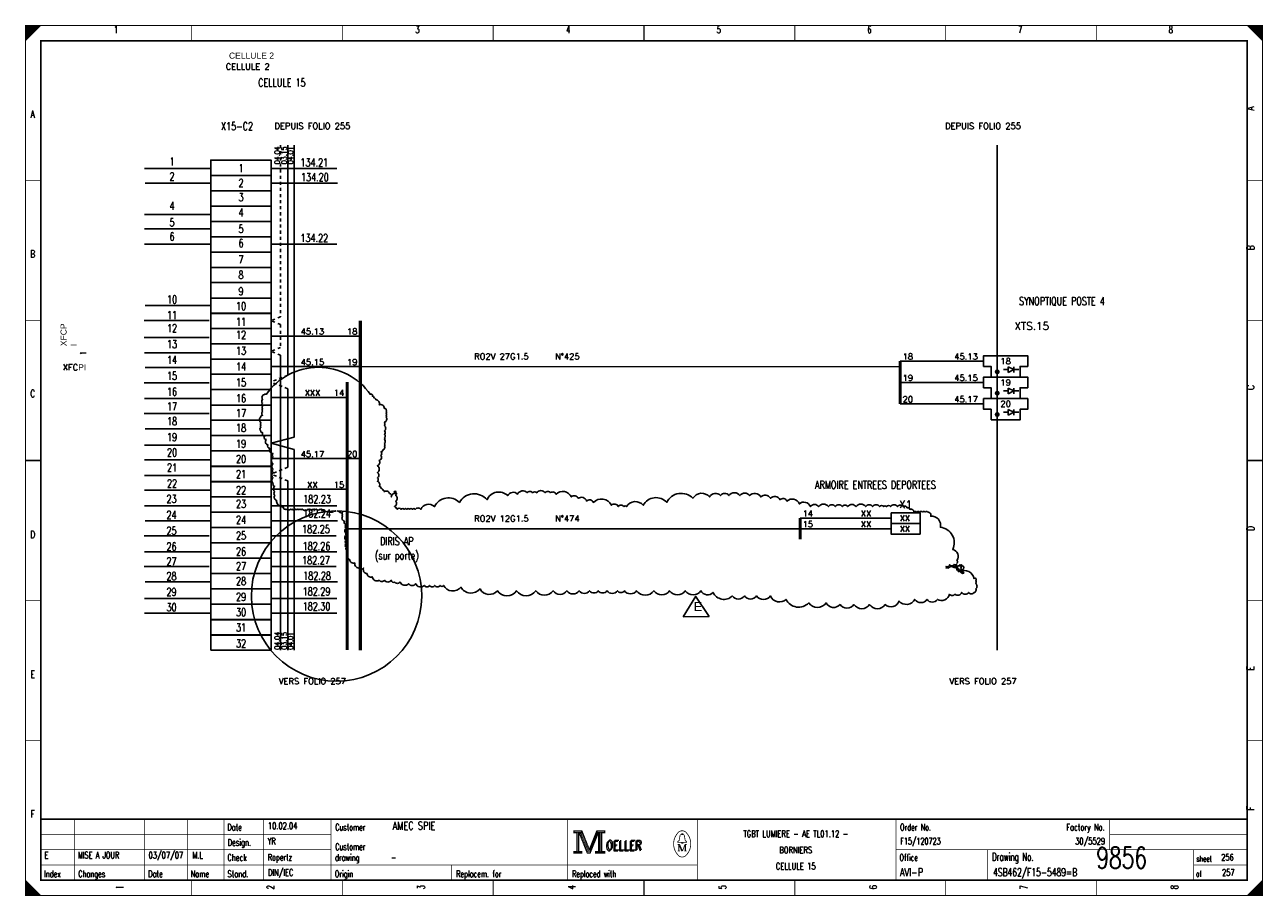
# Model space of a CAD drawing. Header units: centimetres. Extents: x 0 to 491, y -1040 to 69.
# Tile 17 of 181: x 300 to 341, y -1000 to -971. Entities that reach past the tile are written whole.
import ezdxf
from ezdxf.enums import TextEntityAlignment as Align

# ---------------------------------------------------------------- set-up
doc = ezdxf.new("R2010")
doc.units = ezdxf.units.CM
doc.header["$MEASUREMENT"] = 0
doc.linetypes.add('CONTINU', pattern=[0])
doc.linetypes.add('DISCONTINU', pattern=[0.15, 0.1, -0.05])
doc.layers.get('0').update_dxf_attribs({"color": 9, "linetype": 'CONTINUOUS'})
for name, color, linetype in [('POINTILLE', 5, 'DISCONTINU'), ('SCH-3', 3, 'CONTINU'), ('TEXTE', 3, 'CONTINUOUS'), ('TRAIFIN', 1, 'CONTINUOUS'), ('TRAIGROS', 2, 'CONTINUOUS'), ('TRAIMOY', 4, 'CONTINUOUS')]:
    doc.layers.add(name, color=color, linetype=linetype)
doc.styles.get("Standard").update_dxf_attribs({"font": 'romans.shx', "bigfont": 'TXT.shx'})

# ---------------------------------------------------------------- blocks, each defined once
blk = doc.blocks.new('BRND')
at = {"layer": 'TRAIFIN'}
for p, q in [((0.8, -5.47), (0.8, -3.59)), ((0.8, -3.59), (2.68, -4.53)), ((2.68, -5.47), (2.68, -3.59)), ((-0.73, -4.53), (0.8, -4.53)), ((2.68, -4.53), (0.8, -5.47)), ((2.68, -4.53), (4.27, -4.53))]:
    blk.add_line(p, q, dxfattribs=at)
at = {"layer": 'TRAIMOY'}
blk.add_lwpolyline([(-4.75, -7), (-4.75, -3.5), (-7.25, -3.5), (-7.25, 0), (7.25, 0), (7.25, -3.5), (4.75, -3.5), (4.75, -7)], close=True, dxfattribs=at)

msp = doc.modelspace()

# ---------------------------------------------------------------- linework, layer by layer
at = {"color": 0, "linetype": 'Continuous'}
for p, q in [((303.898, -976.186), (306.031, -976.186)), ((308.059, -976.186), (310.192, -976.186)), ((303.916, -976.67), (306.049, -976.67)), ((308.077, -976.67), (310.21, -976.67)), ((303.898, -977.691), (306.031, -977.691)), ((303.898, -978.158), (306.031, -978.158)), ((303.898, -978.66), (306.031, -978.66)), ((308.059, -978.66), (310.192, -978.66)), ((303.916, -980.676), (306.049, -980.676)), ((303.88, -981.161), (306.013, -981.161)), ((303.88, -981.716), (306.013, -981.716)), ((303.898, -982.218), (306.031, -982.218)), ((303.916, -982.702), (306.049, -982.702)), ((303.88, -983.204), (306.013, -983.204)), ((303.898, -983.723), (306.031, -983.723)), ((303.88, -984.207), (306.013, -984.207)), ((303.916, -984.709), (306.049, -984.709)), ((303.898, -985.247), (306.031, -985.247)), ((303.898, -985.73), (306.031, -985.73)), ((303.898, -986.246), (306.031, -986.246)), ((303.898, -986.726), (306.031, -986.726)), ((303.898, -987.238), (306.031, -987.238)), ((308.059, -987.238), (310.192, -987.238)), ((303.916, -987.722), (306.049, -987.722)), ((308.077, -987.722), (310.21, -987.722)), ((303.88, -988.223), (306.013, -988.223)), ((308.041, -988.223), (310.174, -988.223)), ((303.898, -988.743), (306.031, -988.743)), ((308.059, -988.743), (310.192, -988.743)), ((303.88, -989.227), (306.013, -989.227)), ((308.041, -989.227), (310.174, -989.227)), ((303.916, -989.729), (306.049, -989.729)), ((308.077, -989.729), (310.21, -989.729)), ((303.898, -990.266), (306.031, -990.266)), ((308.059, -990.266), (310.192, -990.266)), ((303.898, -990.75), (306.031, -990.75)), ((308.059, -990.75), (310.192, -990.75))]:
    msp.add_line(p, q, dxfattribs=at)
at = {"linetype": 'Continuous'}
for p, q in [((321.95, -990.199), (321.536, -990.873)), ((322.38, -990.858), (321.935, -990.199)), ((321.536, -990.873), (322.38, -990.858))]:
    msp.add_line(p, q, dxfattribs=at)
at = {"color": 0, "const_width": 0.025, "flags": 128}
for points in [[(300, -985.75), (300, -971.5), (340.5, -971.5), (340.5, -1000), (300, -1000), (300, -985.75)], [(300, -971.5), (300.5, -971.5), (300, -972), (300, -971.5)], [(300.025, -971.5), (300.025, -971.975), (300.05, -971.95), (300.05, -971.5), (300.075, -971.5), (300.075, -971.925), (300.1, -971.9), (300.1, -971.5), (300.125, -971.5), (300.125, -971.875), (300.15, -971.85), (300.15, -971.5), (300.175, -971.5), (300.175, -971.825), (300.2, -971.8)], [(300.2, -971.8), (300.2, -971.5), (300.225, -971.5), (300.225, -971.775), (300.25, -971.75), (300.25, -971.5), (300.275, -971.5), (300.275, -971.725), (300.3, -971.7), (300.3, -971.5), (300.325, -971.5), (300.325, -971.675), (300.35, -971.65), (300.35, -971.5), (300.375, -971.5)], [(300.375, -971.5), (300.375, -971.625), (300.4, -971.6), (300.4, -971.5), (300.425, -971.5), (300.425, -971.575), (300.45, -971.55), (300.45, -971.5), (300.475, -971.5), (300.475, -971.525)], [(340, -971.5), (340.5, -972), (340.475, -971.975), (340.475, -971.5), (340.45, -971.5), (340.45, -971.95), (340.425, -971.925), (340.425, -971.5), (340.4, -971.5), (340.4, -971.9), (340.375, -971.875), (340.375, -971.5), (340.35, -971.5), (340.35, -971.85), (340.325, -971.825)], [(340.15, -971.65), (340.15, -971.5), (340.125, -971.5), (340.125, -971.625), (340.1, -971.6), (340.1, -971.5), (340.075, -971.5), (340.075, -971.575), (340.05, -971.55), (340.05, -971.5), (340.025, -971.5), (340.025, -971.525)], [(340.325, -971.825), (340.325, -971.5), (340.3, -971.5), (340.3, -971.8), (340.275, -971.775), (340.275, -971.5), (340.25, -971.5), (340.25, -971.75), (340.225, -971.725), (340.225, -971.5), (340.2, -971.5), (340.2, -971.7), (340.175, -971.675), (340.175, -971.5), (340.15, -971.5)], [(317.95, -997.88), (317.95, -997.95), (318.05, -997.95), (318.05, -998.55), (317.95, -998.55), (317.95, -998.62), (318.22, -998.62), (318.22, -998.55), (318.12, -998.55), (318.12, -997.95), (318.22, -997.95), (318.22, -997.88), (317.95, -997.88)], [(318.07, -997.93), (318.07, -998.57), (318.1, -998.57), (318.1, -997.93)], [(318.22, -997.88), (318.46, -998.48), (318.7, -997.88)], [(318.7, -997.88), (318.7, -997.95), (318.8, -997.95), (318.8, -998.55), (318.7, -998.55), (318.7, -998.62), (318.97, -998.62), (318.97, -998.55), (318.87, -998.55), (318.87, -997.95), (318.97, -997.95), (318.97, -997.88), (318.7, -997.88)], [(318.78, -997.93), (318.78, -998.57), (318.83, -998.57), (318.83, -997.93), (318.85, -997.93), (318.85, -998.57)], [(318.12, -997.95), (318.39, -998.62), (318.49, -998.62), (318.76, -997.95)], [(318.18, -997.95), (318.42, -998.54), (318.46, -998.54)], [(318.22, -997.95), (318.44, -998.51), (318.47, -998.51)], [(318.46, -998.58), (318.49, -998.58), (318.74, -997.95)], [(318.46, -998.54), (318.48, -998.54), (318.72, -997.95)], [(318.76, -997.95), (318.76, -998.55), (318.66, -998.55), (318.66, -998.62), (318.71, -998.62)], [(321.48, -998.26), (321.35, -998.26), (321.35, -998.24), (321.4, -998.2), (321.43, -998.04)], [(321.39, -998.33), (321.39, -998.54), (321.35, -998.54)], [(321.39, -998.33), (321.48, -998.54), (321.51, -998.54)], [(321.48, -998.01), (321.48, -997.98), (321.52, -997.98), (321.52, -998.01)], [(321.52, -998.26), (321.65, -998.26), (321.65, -998.24), (321.6, -998.2), (321.57, -998.04)], [(300, -999.5), (300, -1000), (300.5, -1000), (300, -999.5), (300.025, -999.525), (300.025, -1000), (300.05, -1000), (300.05, -999.55), (300.075, -999.575), (300.075, -1000), (300.1, -1000), (300.1, -999.6), (300.125, -999.625), (300.125, -1000), (300.15, -1000)], [(340.475, -999.525), (340.475, -1000), (340.45, -1000), (340.45, -999.55), (340.425, -999.575), (340.425, -1000), (340.4, -1000), (340.4, -999.6), (340.375, -999.625), (340.375, -1000), (340.35, -1000), (340.35, -999.65), (340.325, -999.675), (340.325, -1000), (340.3, -1000)], [(300.15, -1000), (300.15, -999.65), (300.175, -999.675), (300.175, -1000), (300.2, -1000), (300.2, -999.7), (300.225, -999.725), (300.225, -1000), (300.25, -1000), (300.25, -999.75), (300.275, -999.775), (300.275, -1000), (300.3, -1000), (300.3, -999.8), (300.325, -999.825)], [(300.325, -999.825), (300.325, -1000), (300.35, -1000), (300.35, -999.85), (300.375, -999.875), (300.375, -1000), (300.4, -1000), (300.4, -999.9), (300.425, -999.925), (300.425, -1000), (300.45, -1000), (300.45, -999.95), (300.475, -999.975)], [(340.125, -999.875), (340.125, -1000), (340.1, -1000), (340.1, -999.9), (340.075, -999.925), (340.075, -1000), (340.05, -1000), (340.05, -999.95), (340.025, -999.975), (340.025, -1000)], [(340.3, -1000), (340.3, -999.7), (340.275, -999.725), (340.275, -1000), (340.25, -1000), (340.25, -999.75), (340.225, -999.775), (340.225, -1000), (340.2, -1000), (340.2, -999.8), (340.175, -999.825), (340.175, -1000), (340.15, -1000), (340.15, -999.85), (340.125, -999.875)]]:
    msp.add_lwpolyline(points, dxfattribs=at)
at = {"color": 0, "flags": 128}
for points, const_width in [([(300, -971.5), (340.5, -971.5), (340.5, -1000), (300, -1000)], 0.025), ([(300.5, -972), (340, -972), (340, -999.5), (300.5, -999.5)], 0.05), ([(300.5, -972), (340, -972), (340, -999.5), (300.5, -999.5)], 0.025), ([(317.97, -997.9), (318.2, -997.9), (318.2, -997.93), (317.97, -997.93)], 0.025), ([(318.72, -997.9), (318.95, -997.9), (318.95, -997.93), (318.72, -997.93)], 0.025), ([(321.48, -998.26), (321.52, -998.26), (321.52, -998.29), (321.48, -998.29)], 0.025), ([(317.97, -998.57), (318.2, -998.57), (318.2, -998.6), (317.97, -998.6)], 0.025), ([(318.68, -998.57), (318.95, -998.57), (318.95, -998.6), (318.68, -998.6)], 0.025)]:
    msp.add_lwpolyline(points, close=True, dxfattribs=dict(at, const_width=const_width))
at = {"color": 0}
for points, const_width in [([(305.438, -971.5), (305.438, -972)], 0.025), ([(310.375, -971.5), (310.375, -972)], 0.025), ([(315.312, -971.5), (315.312, -972)], 0.025), ([(320.25, -972), (320.25, -971.5)], 0.05), ([(320.25, -971.5), (320.25, -972)], 0.025), ([(325.188, -971.5), (325.188, -972)], 0.025), ([(330.125, -971.5), (330.125, -972)], 0.025), ([(335.062, -971.5), (335.062, -972)], 0.025), ([(300, -976.583), (300.5, -976.583)], 0.025), ([(340.5, -976.583), (340, -976.583)], 0.025), ([(300, -981.167), (300.5, -981.167)], 0.025), ([(340.5, -981.167), (340, -981.167)], 0.025), ([(300.5, -985.75), (300, -985.75)], 0.05), ([(300, -985.75), (300.5, -985.75)], 0.025), ([(340, -985.75), (340.5, -985.75)], 0.05), ([(340.5, -985.75), (340, -985.75)], 0.025), ([(300, -990.333), (300.5, -990.333)], 0.025), ([(340.5, -990.333), (340, -990.333)], 0.025), ([(300, -994.917), (300.5, -994.917)], 0.025), ([(340.5, -994.917), (340, -994.917)], 0.025), ([(340, -997.5), (300.5, -997.5)], 0.05), ([(301.6, -999.5), (301.6, -997.5)], 0.025), ([(303.9, -999.5), (303.9, -997.5)], 0.025), ([(305.3, -999.5), (305.3, -997.5)], 0.025), ([(306.5, -997.5), (306.5, -999.5)], 0.025), ([(307.8, -997.5), (307.8, -999.5)], 0.025), ([(310, -997.5), (310, -999.5)], 0.025), ([(317.75, -997.5), (317.75, -999.5)], 0.025), ([(322, -997.5), (322, -999.5)], 0.025), ([(328.5, -997.5), (328.5, -999.5)], 0.025), ([(335.5, -997.5), (335.5, -998.5)], 0.025), ([(318.47, -998.51), (318.7, -997.94)], 0.025), ([(300.5, -998), (310, -998)], 0.025), ([(318.15, -997.95), (318.4, -998.58)], 0.025), ([(321.35, -998.33), (321.42, -998.33)], 0.025), ([(321.42, -998.33), (321.51, -998.54)], 0.025), ([(321.46, -998.01), (321.55, -998.01)], 0.025), ([(321.51, -998.54), (321.59, -998.33)], 0.025), ([(321.59, -998.54), (321.59, -998.33)], 0.025), ([(321.59, -998.33), (321.65, -998.33)], 0.025), ([(321.61, -998.33), (321.61, -998.54)], 0.025), ([(335.5, -998), (340, -998)], 0.025), ([(300.5, -998.5), (310, -998.5)], 0.025), ([(318.4, -998.58), (318.46, -998.58)], 0.025), ([(321.39, -998.54), (321.43, -998.54)], 0.025), ([(321.65, -998.54), (321.57, -998.54)], 0.025), ([(328.5, -998.5), (340, -998.5)], 0.025), ([(331.5, -998.5), (331.5, -999.5)], 0.025), ([(338.25, -998.5), (338.25, -999.5)], 0.025), ([(300.5, -999), (322, -999)], 0.025), ([(313.95, -999), (313.95, -999.5)], 0.025), ([(338.25, -999), (340, -999)], 0.025), ([(305.438, -1000), (305.438, -999.5)], 0.025), ([(310.375, -1000), (310.375, -999.5)], 0.025), ([(315.312, -1000), (315.312, -999.5)], 0.025), ([(320.25, -999.5), (320.25, -1000)], 0.05), ([(320.25, -1000), (320.25, -999.5)], 0.025), ([(325.188, -1000), (325.188, -999.5)], 0.025), ([(330.125, -1000), (330.125, -999.5)], 0.025), ([(335.062, -1000), (335.062, -999.5)], 0.025), ([(340.5, -999.5), (340, -1000)], 0.025), ([(300.475, -1000), (300.475, -999.975)], 0.025)]:
    msp.add_lwpolyline(points, dxfattribs=dict(at, const_width=const_width))
at = {"color": 0, "linetype": 'Continuous'}
for points in [[(306.066, -976.41), (306.066, -975.908), (308.038, -975.908), (308.038, -976.41)], [(306.066, -976.912), (306.066, -976.41), (308.038, -976.41), (308.038, -976.912)], [(306.066, -977.414), (306.066, -976.912), (308.038, -976.912), (308.038, -977.414)], [(306.066, -977.916), (306.066, -977.414), (308.038, -977.414), (308.038, -977.916)], [(306.066, -978.418), (306.066, -977.916), (308.038, -977.916), (308.038, -978.418)], [(306.066, -978.92), (306.066, -978.418), (308.038, -978.418), (308.038, -978.92)], [(306.066, -979.422), (306.066, -978.92), (308.038, -978.92), (308.038, -979.422)], [(306.066, -979.924), (306.066, -979.422), (308.038, -979.422), (308.038, -979.924)], [(306.066, -980.427), (306.066, -979.924), (308.038, -979.924), (308.038, -980.427)], [(306.066, -980.929), (306.066, -980.427), (308.038, -980.427), (308.038, -980.929)], [(306.066, -981.421), (306.066, -980.919), (308.038, -980.919), (308.038, -981.421)], [(306.066, -981.923), (306.066, -981.421), (308.038, -981.421), (308.038, -981.923)], [(306.066, -982.425), (306.066, -981.923), (308.038, -981.923), (308.038, -982.425)], [(306.066, -982.927), (306.066, -982.425), (308.038, -982.425), (308.038, -982.927)], [(306.066, -983.429), (306.066, -982.927), (308.038, -982.927), (308.038, -983.429)], [(306.066, -983.932), (306.066, -983.429), (308.038, -983.429), (308.038, -983.932)], [(306.066, -984.434), (306.066, -983.932), (308.038, -983.932), (308.038, -984.434)], [(306.066, -984.936), (306.066, -984.434), (308.038, -984.434), (308.038, -984.936)], [(306.066, -985.438), (306.066, -984.936), (308.038, -984.936), (308.038, -985.438)], [(306.066, -985.94), (306.066, -985.438), (308.038, -985.438), (308.038, -985.94)], [(306.066, -986.447), (306.066, -985.945), (308.038, -985.945), (308.038, -986.447)], [(306.066, -986.945), (306.066, -986.443), (308.038, -986.443), (308.038, -986.945)], [(306.066, -987.445), (306.066, -986.943), (308.038, -986.943), (308.038, -987.445)], [(306.066, -987.947), (306.066, -987.445), (308.038, -987.445), (308.038, -987.947)], [(306.066, -988.449), (306.066, -987.947), (308.038, -987.947), (308.038, -988.449)], [(306.066, -988.951), (306.066, -988.449), (308.038, -988.449), (308.038, -988.951)], [(306.066, -989.454), (306.066, -988.951), (308.038, -988.951), (308.038, -989.454)], [(306.066, -989.956), (306.066, -989.454), (308.038, -989.454), (308.038, -989.956)], [(306.066, -990.458), (306.066, -989.956), (308.038, -989.956), (308.038, -990.458)], [(306.066, -990.96), (306.066, -990.458), (308.038, -990.458), (308.038, -990.96)], [(306.066, -991.467), (306.066, -990.965), (308.038, -990.965), (308.038, -991.467)], [(306.066, -991.964), (306.066, -991.462), (308.038, -991.462), (308.038, -991.964)]]:
    msp.add_lwpolyline(points, close=True, dxfattribs=at)
at = {"linetype": 'Continuous'}
msp.add_lwpolyline([(330.496, -989.114, 0.520567), (330.496, -989.024, 0.520567), (330.361, -988.662, 0.520567), (329.953, -987.939, 0.520567), (329.637, -987.577, 0.520567), (329.546, -987.441, 0.520567), (329.456, -987.441, 0.520567), (329.365, -987.441, 0.520567), (329.274, -987.441, 0.520567), (329.184, -987.441, 0.520567), (329.093, -987.441, 0.520567), (328.958, -987.351, 0.520567), (328.867, -987.306, 0.520567), (328.731, -987.26, 0.520567), (328.55, -987.26, 0.520567), (328.324, -987.26, 0.520567), (328.188, -987.26, 0.520567), (328.098, -987.26, 0.520567), (327.962, -987.26, 0.520567), (327.736, -987.26, 0.520567), (327.51, -987.26, 0.520567), (327.193, -987.26, 0.520567), (326.921, -987.26, 0.520567), (326.74, -987.26, 0.520567), (326.514, -987.26, 0.520567), (326.288, -987.26, 0.520567), (325.971, -987.26, 0.520567), (325.699, -987.26, 0.520567), (325.337, -987.17, 0.520567), (324.93, -987.08, 0.520567), (324.704, -987.034, 0.520567), (324.387, -986.989, 0.520567), (324.07, -986.944, 0.520567), (323.708, -986.899, 0.520567), (323.392, -986.899, 0.520567), (323.03, -986.899, 0.520567), (322.758, -986.899, 0.520567), (322.396, -986.944, 0.520567), (321.853, -986.989, 0.520567), (320.993, -987.125, 0.520567), (320.224, -987.215, 0.520567), (319.681, -987.26, 0.520567), (319.59, -987.26, 0.520567), (319.409, -987.26, 0.520567), (319.183, -987.215, 0.520567), (318.595, -987.125, 0.520567), (318.368, -987.08, 0.520567), (318.097, -986.989, 0.520567), (317.871, -986.944, 0.520567), (317.373, -986.853, 0.520567), (317.192, -986.808, 0.520567), (317.011, -986.808, 0.520567), (316.739, -986.808, 0.520567), (316.604, -986.808, 0.520567), (316.423, -986.808, 0.520567), (316.106, -986.853, 0.520567), (315.789, -986.899, 0.520567), (315.11, -987.034, 0.520567), (314.205, -987.125, 0.520567), (313.391, -987.26, 0.520567), (312.938, -987.351, 0.520567), (312.757, -987.351, 0.520567), (312.667, -987.351, 0.520567), (312.576, -987.351, 0.520567), (312.485, -987.351, 0.520567), (312.395, -987.351, 0.520567), (312.304, -987.351, 0.520567), (312.169, -987.351, 0.520567), (312.123, -987.306, 0.520567), (312.078, -987.26, 0.520567), (312.123, -987.08, 0.520567), (312.123, -986.899, 0.520567), (312.123, -986.808, 0.520567), (312.094, -986.75, 0.520567), (312.091, -986.83, 0.520567), (312.148, -986.83, 0.520567), (311.977, -986.944, 0.520567), (311.92, -986.83, 0.520567), (311.749, -986.773, 0.520567), (311.692, -986.716, 0.520567), (311.636, -986.659, 0.520567), (311.579, -986.602, 0.520567), (311.522, -986.431, 0.520567), (311.522, -986.318, 0.520567), (311.522, -986.147, 0.520567), (311.522, -985.919, 0.520567), (311.579, -985.749, 0.520567), (311.636, -985.578, 0.520567), (311.636, -985.464, 0.520567), (311.692, -985.407, 0.520567), (311.749, -985.35, 0.520567), (311.749, -985.293, 0.520567), (311.749, -985.237, 0.520567), (311.749, -985.18, 0.520567), (311.749, -985.066, 0.520567), (311.749, -985.009, 0.520567), (311.749, -984.895, 0.520567), (311.749, -984.781, 0.520567), (311.749, -984.611, 0.520567), (311.749, -984.554, 0.520567), (311.749, -984.497, 0.520567), (311.806, -984.326, 0.520567), (311.806, -984.269, 0.520567), (311.806, -984.212, 0.520567), (311.806, -984.156, 0.520567), (311.806, -984.099, 0.520567), (311.749, -984.042, 0.520567), (311.579, -983.928, 0.520567), (311.465, -983.757, 0.520567), (311.408, -983.7, 0.520567), (311.351, -983.643, 0.520567), (311.351, -983.587, 0.520567), (311.294, -983.587, 0.520567), (307.877, -983.587, 0.520567), (307.82, -983.587, 0.520567), (307.763, -983.757, 0.520567), (307.763, -983.871, 0.520567), (307.763, -983.985, 0.520567), (307.763, -984.042, 0.520567), (307.763, -984.099, 0.520567), (307.763, -984.156, 0.520567), (307.763, -984.269, 0.520567), (307.706, -984.326, 0.520567), (307.706, -984.497, 0.520567), (307.706, -984.554, 0.520567), (307.706, -984.611, 0.520567), (307.706, -984.668, 0.520567), (307.706, -984.781, 0.520567), (307.763, -984.838, 0.520567), (307.82, -984.952, 0.520567), (307.877, -985.066, 0.520567), (307.934, -985.237, 0.520567), (307.991, -985.35, 0.520567), (308.105, -985.521, 0.520567), (308.105, -985.635, 0.520567), (308.105, -985.862, 0.520567), (308.105, -986.033, 0.520567), (308.105, -986.147, 0.520567), (308.105, -986.318, 0.520567), (308.105, -986.488, 0.520567), (308.162, -986.602, 0.520567), (308.162, -986.773, 0.520567), (308.162, -986.887, 0.520567), (308.219, -987.057, 0.520567), (308.39, -987.228, 0.520567), (308.447, -987.285, 0.520567), (308.504, -987.342, 0.520567), (308.561, -987.342, 0.520567), (308.674, -987.342, 0.520567), (308.731, -987.342, 0.520567), (308.845, -987.342, 0.520567), (308.902, -987.342, 0.520567), (308.959, -987.342, 0.520567), (309.016, -987.342, 0.520567), (309.073, -987.342, 0.520567), (309.244, -987.342, 0.520567), (309.301, -987.342, 0.520567), (309.415, -987.342, 0.520567), (309.472, -987.342, 0.520567), (309.529, -987.342, 0.520567), (309.643, -987.342, 0.520567), (309.699, -987.342, 0.520567), (309.813, -987.399, 0.520567), (309.927, -987.399, 0.520567), (310.098, -987.399, 0.520567), (310.155, -987.399, 195.779411), (310.212, -987.399, 0.520567), (310.269, -987.399, 0.520567), (310.326, -987.456, 0.520567), (310.383, -987.456, 0.520567), (310.383, -987.512, 0.520567), (310.383, -987.569, 0.520567), (310.44, -987.74, 0.520567), (310.497, -987.854, 0.520567), (310.497, -987.968, 0.520567), (310.497, -988.138, 0.520567), (310.497, -988.195, 0.520567), (310.497, -988.366, 0.520567), (310.497, -988.48, 0.520567), (310.497, -988.594, 0.520567), (310.554, -988.707, 0.520567), (310.554, -988.764, 0.520567), (310.554, -988.821, 0.520567), (310.554, -988.878, 0.520567), (310.611, -988.992, 0.520567), (310.781, -989.106, 0.520567), (310.952, -989.276, 0.520567), (311.066, -989.276, 0.520567), (311.066, -989.333, 0.520567), (311.18, -989.447, 0.520567), (311.351, -989.561, 0.520567), (311.579, -989.675, 0.520567), (311.749, -989.675, 0.520567), (311.977, -989.675, 0.520567), (312.091, -989.732, 0.520567), (312.262, -989.732, 0.520567), (312.547, -989.788, 0.520567), (312.774, -989.788, 0.520567), (313.059, -989.845, 0.520567), (313.23, -989.845, 0.520567), (313.401, -989.845, 0.520567), (313.572, -989.845, 0.520567), (313.685, -989.845, 0.520567), (314.255, -989.902, 0.520567), (314.881, -989.959, 0.520567), (315.451, -990.016, 0.520567), (316.077, -990.016, 0.520567), (316.703, -990.016, 0.520567), (317.273, -990.016, 0.520567), (317.728, -990.016, 0.520567), (318.127, -990.016, 0.520567), (318.469, -990.016, 0.520567), (318.753, -990.016, 0.520567), (319.038, -990.016, 0.520567), (319.38, -990.016, 0.520567), (319.608, -990.016, 0.520567), (320.006, -990.016, 0.520567), (320.576, -990.016, 0.520567), (321.088, -990.016, 0.520567), (321.601, -990.016, 0.520567), (322.113, -990.016, 0.520567), (322.512, -990.073, 0.520567), (323.138, -990.187, 0.520567), (323.537, -990.187, 0.520567), (323.935, -990.187, 0.520567), (324.391, -990.187, 0.520567), (324.903, -990.3, 0.520567), (325.643, -990.414, 0.520567), (326.213, -990.414, 0.520567), (326.668, -990.471, 0.520567), (327.124, -990.471, 0.520567), (327.636, -990.471, 0.520567), (328.149, -990.471, 0.520567), (328.604, -990.357, 0.520567), (329.117, -990.3, 0.520567), (329.516, -990.3, 0.520567), (329.857, -990.3, 0.520567), (330.256, -990.13, 0.520567), (330.427, -990.13, 0.520567), (330.654, -990.073, 0.520567), (330.882, -990.073, 0.520567), (331.053, -990.073, 0.520567), (331.11, -990.016, 0.520567), (331.11, -989.959, 0.520567), (331.11, -989.788, 0.520567), (331.11, -989.732, 0.520567), (331.11, -989.675, 0.520567), (331.11, -989.618, 0.520567), (331.053, -989.618, 0.520567), (330.597, -989.39, 0.520567), (330.199, -989.276, 0.520567), (330.142, -989.276, 0.520567), (330.142, -989.219, 0.520567), (330.199, -989.219, 0.520567), (330.256, -989.163, 0.520567), (330.427, -989.163, 0.520567), (330.597, -989.163, 0.520567), (330.654, -989.163, 0.520567), (330.654, -989.219, 0.520567), (330.654, -989.333, 0.520567), (330.654, -989.39, 0.520567), (330.597, -989.39, 0.520567), (330.541, -989.39, 0.520567), (330.597, -989.333, 0.520567), (330.654, -989.333, 0.520567), (330.711, -989.276, 0.520567), (330.711, -989.219, 0.520567), (330.654, -989.219, 0.520567), (330.484, -989.276, 0.520567), (330.602, -989.364, 0.520567), (330.72, -989.443, 0.520567), (330.647, -989.396, 0.520567), (330.579, -989.347, 0.520567), (330.531, -989.309, 0.520567), (330.434, -989.27, 0.520567), (330.366, -989.251, 0.520567), (330.337, -989.193, 0.520567), (330.405, -989.154, 0.520567), (330.473, -989.154, 0.520567)], format="xyb", close=True, dxfattribs=at)
at = {"color": 0, "const_width": 0.025, "flags": 128}
for points in [[(321.649, -997.96, 0.530775), (321.351, -997.959, 0.530775)], [(321.35, -997.961, 0.373815), (321.349, -998.657, 0.373815)], [(321.46, -998.01, 0.414214), (321.43, -998.04, 0.414214)], [(321.57, -998.04, 0.414214), (321.54, -998.01, 0.414214)], [(321.65, -998.66, 0.378582), (321.646, -997.956, 0.378582)], [(321.35, -998.66, 0.532213), (321.649, -998.661, 0.532213)]]:
    msp.add_lwpolyline(points, format="xyb", dxfattribs=at)
at = {"layer": 'POINTILLE', "color": 0, "const_width": 0.05}
for points in [[(328.641, -982.676), (310.963, -982.676)], [(325.366, -987.987), (310.53, -987.987)]]:
    msp.add_lwpolyline(points, dxfattribs=at)
at = {"layer": 'TRAIFIN', "color": 0, "linetype": 'DISCONTINU'}
for p, q in [((308.353, -975.42), (308.353, -981.041)), ((308.353, -981.041), (308.038, -981.17)), ((308.353, -981.298), (308.038, -981.17)), ((308.353, -981.298), (308.353, -982.045)), ((308.353, -982.045), (308.038, -982.174)), ((308.353, -982.303), (308.038, -982.174)), ((308.583, -982.955), (308.038, -983.178)), ((308.583, -983.401), (308.038, -983.178)), ((308.583, -985.973), (308.038, -986.196)), ((308.583, -986.419), (308.038, -986.196))]:
    msp.add_line(p, q, dxfattribs=at)
at = {"layer": 'TRAIFIN', "color": 0}
for p, q in [((308.583, -982.955), (308.583, -975.42)), ((308.791, -984.983), (308.791, -975.42)), ((308.791, -984.983), (308.791, -978.414)), ((310.963, -981.672), (308.038, -981.672)), ((308.353, -991.963), (308.353, -982.303)), ((331.366, -982.494), (328.641, -982.494)), ((310.963, -982.676), (308.038, -982.676)), ((331.366, -983.194), (328.641, -983.194)), ((310.53, -983.681), (308.038, -983.681)), ((308.583, -985.973), (308.583, -983.401)), ((331.366, -983.894), (328.641, -983.894)), ((308.791, -984.983), (308.038, -985.187)), ((308.791, -985.391), (308.038, -985.187)), ((310.963, -985.689), (308.038, -985.689)), ((308.791, -991.961), (308.791, -985.391)), ((308.791, -991.961), (308.791, -985.391)), ((308.583, -986.419), (308.583, -991.962)), ((310.53, -986.694), (308.038, -986.694)), ((310.53, -986.694), (308.038, -986.694)), ((328.341, -987.637), (325.366, -987.637)), ((328.341, -987.987), (325.366, -987.987))]:
    msp.add_line(p, q, dxfattribs=at)
at = {"layer": 'TRAIFIN', "color": 0, "const_width": 0.072}
for points in [[(331.772, -982.844, 1), (331.86, -982.844, 1)], [(331.772, -983.544, 1), (331.86, -983.544, 1)], [(331.772, -984.244, 1), (331.86, -984.244, 1)]]:
    msp.add_lwpolyline(points, format="xyb", close=True, dxfattribs=at)
at = {"layer": 'TRAIGROS', "color": 0}
msp.add_line((331.816, -975.42), (331.816, -991.964), dxfattribs=at)
at = {"layer": 'TRAIGROS', "color": 0, "const_width": 0.1}
for points in [[(310.963, -981.17), (310.963, -991.964)], [(328.641, -982.494), (328.641, -983.894)], [(310.53, -983.178), (310.53, -991.961)], [(325.366, -987.637), (325.366, -988.337)]]:
    msp.add_lwpolyline(points, dxfattribs=at)
at = {"layer": 'TRAIMOY', "color": 0}
for points in [[(328.341, -987.462), (329.291, -987.462), (329.291, -987.812), (328.341, -987.812)], [(328.341, -987.812), (329.291, -987.812), (329.291, -988.162), (328.341, -988.162)]]:
    msp.add_lwpolyline(points, close=True, dxfattribs=at)

# ---------------------------------------------------------------- block references
at = {"layer": 'SCH-3', "color": 0, "xscale": 0.1, "yscale": 0.1, "zscale": 0.1}
for p in [(332.091, -982.319), (332.091, -983.019), (332.091, -983.719)]:
    msp.add_blockref('BRND', p, dxfattribs=at)

# ---------------------------------------------------------------- texts
at = {"color": 0}
for s, height, width, p in [('1', 0.238, 0.672, (302.965, -971.514)), ('3', 0.238, 0.672, (312.832, -971.514)), ('4', 0.238, 0.672, (317.766, -971.514)), ('5', 0.238, 0.672, (322.699, -971.514)), ('6', 0.238, 0.672, (327.632, -971.514)), ('7', 0.238, 0.672, (332.566, -971.514)), ('8', 0.238, 0.672, (337.499, -971.514)), ('CELLULE 15', 0.2619, 0.736, (308.393, -973.24)), ('A', 0.238, 0.76, (300.233, -974.283)), ('X15-C2', 0.2619, 0.736, (306.925, -974.67)), ('1', 0.262, 0.736, (304.797, -975.828)), ('134.21', 0.2619, 0.736, (309.455, -975.855)), ('2', 0.262, 0.736, (304.797, -976.312)), ('1', 0.262, 0.736, (307.057, -976.043)), ('134.20', 0.2619, 0.736, (309.473, -976.339)), ('2', 0.262, 0.736, (307.057, -976.527)), ('3', 0.262, 0.736, (307.057, -976.993)), ('4', 0.262, 0.736, (304.797, -977.279)), ('4', 0.262, 0.736, (307.057, -977.495)), ('5', 0.262, 0.736, (304.797, -977.817)), ('5', 0.262, 0.736, (307.057, -978.032)), ('6', 0.262, 0.736, (304.797, -978.284)), ('134.22', 0.2619, 0.736, (309.455, -978.329)), ('B', 0.238, 0.76, (300.233, -978.861)), ('6', 0.262, 0.736, (307.057, -978.499)), ('7', 0.262, 0.736, (307.057, -979.037)), ('8', 0.262, 0.736, (307.057, -979.538)), ('9', 0.262, 0.736, (307.057, -980.076)), ('10', 0.2619, 0.736, (304.797, -980.345)), ('SYNOPTIQUE POSTE 4', 0.26194, 0.736, (333.934, -980.396)), ('11', 0.2619, 0.736, (304.797, -980.857)), ('10', 0.2619, 0.736, (307.057, -980.56)), ('12', 0.2619, 0.736, (304.797, -981.287)), ('11', 0.2619, 0.736, (307.057, -981.072)), ('12', 0.2619, 0.736, (307.057, -981.502)), ('13', 0.2619, 0.736, (304.797, -981.806)), ('13', 0.2619, 0.736, (307.057, -982.021)), ('14', 0.2619, 0.736, (304.797, -982.326)), ('15', 0.2619, 0.736, (304.797, -982.846)), ('14', 0.2619, 0.736, (307.057, -982.541)), ('15', 0.2619, 0.736, (307.057, -983.061)), ('C', 0.238, 0.76, (300.233, -983.439)), ('16', 0.2619, 0.736, (304.797, -983.365)), ('16', 0.2619, 0.736, (307.057, -983.581)), ('17', 0.2619, 0.736, (304.797, -983.849)), ('17', 0.2619, 0.736, (307.057, -984.064)), ('18', 0.2619, 0.736, (304.797, -984.333)), ('18', 0.2619, 0.736, (307.057, -984.548)), ('19', 0.2619, 0.736, (304.797, -984.853)), ('20', 0.2619, 0.736, (304.797, -985.355)), ('19', 0.2619, 0.736, (307.057, -985.068)), ('20', 0.2619, 0.736, (307.057, -985.57)), ('21', 0.2619, 0.736, (304.797, -985.852)), ('21', 0.2619, 0.736, (307.057, -986.067)), ('22', 0.2619, 0.736, (304.797, -986.376)), ('ARMOIRE ENTREES DEPORTEES', 0.26194, 0.736, (327.827, -986.414)), ('23', 0.2619, 0.736, (304.78, -986.88)), ('22', 0.2619, 0.736, (307.057, -986.591)), ('182.23', 0.2619, 0.736, (309.545, -986.884)), ('23', 0.2619, 0.736, (307.057, -987.041)), ('182.24', 0.2619, 0.736, (309.545, -987.35)), ('24', 0.2619, 0.736, (304.78, -987.4)), ('24', 0.2619, 0.736, (307.057, -987.561)), ('D', 0.238, 0.76, (300.233, -988.053)), ('25', 0.2619, 0.736, (304.78, -987.919)), ('25', 0.2619, 0.736, (307.057, -988.081)), ('182.25', 0.2619, 0.736, (309.509, -987.866)), ('26', 0.2619, 0.736, (304.78, -988.439)), ('26', 0.2619, 0.736, (307.057, -988.6)), ('182.26', 0.2619, 0.736, (309.527, -988.426)), ('DIRIS AP', 0.2619, 0.736, (312.156, -988.263)), ('27', 0.2619, 0.736, (304.78, -988.923)), ('182.27', 0.2619, 0.736, (309.509, -988.888)), ('(sur porte)', 0.26194, 0.736, (312.156, -988.729)), ('28', 0.2619, 0.736, (304.78, -989.407)), ('27', 0.2619, 0.736, (307.057, -989.084)), ('182.28', 0.2619, 0.736, (309.545, -989.394)), ('28', 0.2619, 0.736, (307.057, -989.568)), ('29', 0.2619, 0.736, (304.78, -989.926)), ('29', 0.2619, 0.736, (307.057, -990.088)), ('182.29', 0.2619, 0.736, (309.527, -989.91)), ('30', 0.2619, 0.736, (304.78, -990.428)), ('30', 0.2619, 0.736, (307.057, -990.589)), ('182.30', 0.2619, 0.736, (309.527, -990.398)), ('31', 0.2619, 0.736, (307.057, -991.087)), ('32', 0.2619, 0.736, (307.057, -991.611)), ('E', 0.238, 0.76, (300.233, -992.632)), ('F', 0.238, 0.76, (300.233, -997.21)), ('TGBT LUMIERE - AE TL01.12 -', 0.21431, 0.7536, (325.219, -997.87)), ('BORNIERS', 0.2143, 0.76, (325.219, -998.403)), ('CELLULE 15', 0.2143, 0.681231, (325.219, -998.935))]:
    msp.add_text(s, height=height, dxfattribs=dict(at, width=width)).set_placement(p, align=Align.TOP_CENTER)
at = {"color": 0, "width": 0.76}
for s, p in [('A', (339.991, -974.283)), ('B', (339.991, -978.861)), ('C', (339.992, -983.439)), ('D', (339.992, -988.053)), ('E', (339.991, -992.632)), ('F', (339.991, -997.21))]:
    msp.add_text(s, height=0.238, rotation=90, dxfattribs=at).set_placement(p, align=Align.TOP_LEFT)
at = {"color": 0}
for s, height, width, p in [('04.04', 0.1676, 0.736, (308.155, -975.752)), ('03.15', 0.1676, 0.736, (308.386, -975.752)), ('03.15', 0.1676, 0.736, (308.386, -975.752)), ('04.01', 0.1676, 0.736, (308.594, -975.752)), ('04.04', 0.1676, 0.736, (308.155, -991.657)), ('03.15', 0.1676, 0.736, (308.386, -991.657)), ('04.01', 0.1676, 0.736, (308.594, -991.657)), ('1', 0.238, 0.672, (302.965, -999.73)), ('2', 0.238, 0.672, (307.899, -999.73)), ('3', 0.238, 0.672, (312.832, -999.73)), ('4', 0.238, 0.672, (317.766, -999.73)), ('5', 0.238, 0.672, (322.699, -999.73)), ('6', 0.238, 0.672, (327.632, -999.73)), ('7', 0.238, 0.672, (332.566, -999.73)), ('8', 0.238, 0.672, (337.499, -999.73))]:
    msp.add_text(s, height=height, rotation=90, dxfattribs=dict(at, width=width)).set_placement(p, align=Align.TOP_CENTER)
for s, height, width, p in [('Date', 0.2143, 0.64, (306.605, -997.658)), ('Customer', 0.2143, 0.62, (310.14, -997.658)), ('Order No.', 0.2143, 0.656889, (328.633, -997.658)), ('Design.', 0.2143, 0.636571, (306.619, -998.154)), ('Customer', 0.2143, 0.62, (310.14, -998.296)), ('OELLER', 0.3096, 0.76, (318.996, -998.225)), ('OELLER', 0.3096, 0.76, (318.996, -998.225)), ('OELLER', 0.3096, 0.76, (319.032, -998.19)), ('Check', 0.2143, 0.632, (306.612, -998.651)), ('drawing', 0.2143, 0.6, (310.133, -998.651)), ('Office', 0.2143, 0.626667, (328.615, -998.651)), ('Drawing No.', 0.26194, 0.646545, (331.643, -998.602)), ('sheet', 0.1905, 0.6, (338.338, -998.701)), ('Index', 0.2143, 0.632, (300.609, -999.184)), ('Changes', 0.2143, 0.622857, (301.726, -999.184)), ('Date', 0.2143, 0.64, (304.015, -999.184)), ('Name', 0.2143, 0.64, (305.404, -999.184)), ('Stand.', 0.2143, 0.642667, (306.612, -999.184)), ('Origin', 0.2143, 0.626667, (310.127, -999.184)), ('Replacem. for', 0.21431, 0.627077, (314.097, -999.184)), ('Replaced with', 0.21431, 0.619692, (317.895, -999.184)), ('of', 0.1905, 0.6, (338.323, -999.198))]:
    msp.add_text(s, height=height, dxfattribs=dict(at, width=width)).set_placement(p, align=Align.TOP_LEFT)
for s, height, width, p in [('10.02.04', 0.2143, 0.678, (307.934, -997.892)), ('AMEC SPIE', 0.2619, 0.752889, (312.016, -997.923)), ('YR', 0.2143, 0.626667, (307.927, -998.389)), ('F15/120723', 0.2143, 0.6832, (328.639, -998.389)), ('E', 0.214, 0.76, (300.62, -998.849)), ('MISE A JOUR', 0.21431, 0.728, (301.715, -998.849)), ('03/07/07', 0.2143, 0.678, (304.028, -998.849)), ('M.L', 0.2143, 0.738667, (305.465, -998.849)), ('Ropertz', 0.2143, 0.622857, (307.932, -998.921)), ('9856', 0.7, 0.6928, (335.058, -999.322)), ('256', 0.2143, 0.672, (339.15, -998.921)), ('DIN/IEC', 0.2143, 0.750857, (307.935, -999.418)), ('-', 0.214, 0.696, (311.965, -998.921)), ('AVI-P', 0.2619, 0.7472, (328.624, -999.449)), ('4SB462/F15-5489=B', 0.26194, 0.6928, (331.679, -999.449)), ('257', 0.2143, 0.672, (339.177, -999.418))]:
    msp.add_text(s, height=height, dxfattribs=dict(at, width=width)).set_placement(p, align=Align.BOTTOM_LEFT)
at = {"color": 0, "width": 0.646545}
msp.add_text('Factory No.', height=0.21431, dxfattribs=at).set_placement((335.335, -997.658), align=Align.TOP_RIGHT)
at = {"color": 0, "width": 0.675429}
msp.add_text('30/5529', height=0.2143, dxfattribs=at).set_placement((335.346, -998.389), align=Align.BOTTOM_RIGHT)
at = {"linetype": 'Continuous', "attachment_point": 1}
for s, insert, char_height, width in [('{\\fArial|b0|i0|c0|p34;CELLULE 2}', (306.661, -972.386), 0.2, 6.70761), ('CELLULE 2', (306.554, -972.745), 0.2, 6.42066), ('XFC{\\fArial|b0|i0|c0|p34;PI}', (301.217, -982.596), 0.2, 0.37664), ('{\\fArial|b0|i0|c0|p34;E}', (321.874, -990.383), 0.3, 0.24542)]:
    msp.add_mtext(s, dxfattribs=dict(at, insert=insert, char_height=char_height, width=width))
at = {"linetype": 'Continuous', "char_height": 0.2, "attachment_point": 1, "rotation": 90}
for s, insert, width in [('{\\fArial|b0|i0|c0|p34;XFCP\\PI}', (301.145, -982.004), 0.37664), ('1', (301.784, -982.317), 0.39457)]:
    msp.add_mtext(s, dxfattribs=dict(at, insert=insert, width=width))
at = {"layer": 'TEXTE', "color": 0}
for s, p in [('DEPUIS FOLIO 255', (309.393, -974.792)), ('DEPUIS FOLIO 255', (331.351, -974.792)), ('45.13', (309.393, -981.522)), ('18', (310.696, -981.522)), ('45.15', (309.393, -982.526)), ('19', (310.696, -982.526)), ('18', (328.888, -982.344)), ('45.13', (330.794, -982.344)), ('18', (332.091, -982.494)), ('19', (328.888, -983.044)), ('45.15', (330.794, -983.044)), ('19', (332.091, -983.194)), ('XXX', (309.393, -983.531)), ('14', (310.264, -983.531)), ('20', (328.888, -983.744)), ('45.17', (330.794, -983.744)), ('20', (332.091, -983.894)), ('45.17', (309.393, -985.539)), ('20', (310.696, -985.539)), ('XX', (309.393, -986.544)), ('15', (310.264, -986.544)), ('14', (325.613, -987.487)), ('XX', (327.519, -987.487)), ('15', (325.613, -987.837)), ('XX', (327.519, -987.837)), ('XX', (328.791, -987.637)), ('XX', (328.791, -987.987)), ('VERS FOLIO 257', (309.393, -992.979)), ('VERS FOLIO 257', (331.351, -992.979))]:
    msp.add_text(s, height=0.2, dxfattribs=at).set_placement(p, align=Align.MIDDLE)
for s, p in [('XTS.15', (332.945, -981.47)), ('X1', (328.816, -987.313))]:
    msp.add_text(s, height=0.25, dxfattribs=at).set_placement(p, align=Align.CENTER)
for s, p in [('RO2V 27G1.5', (314.69, -982.441)), ('N°425', (317.336, -982.441)), ('RO2V 12G1.5', (314.69, -987.752)), ('N°474', (317.336, -987.752))]:
    msp.add_text(s, height=0.2, dxfattribs=at).set_placement(p)

doc.saveas('drawing.dxf')
